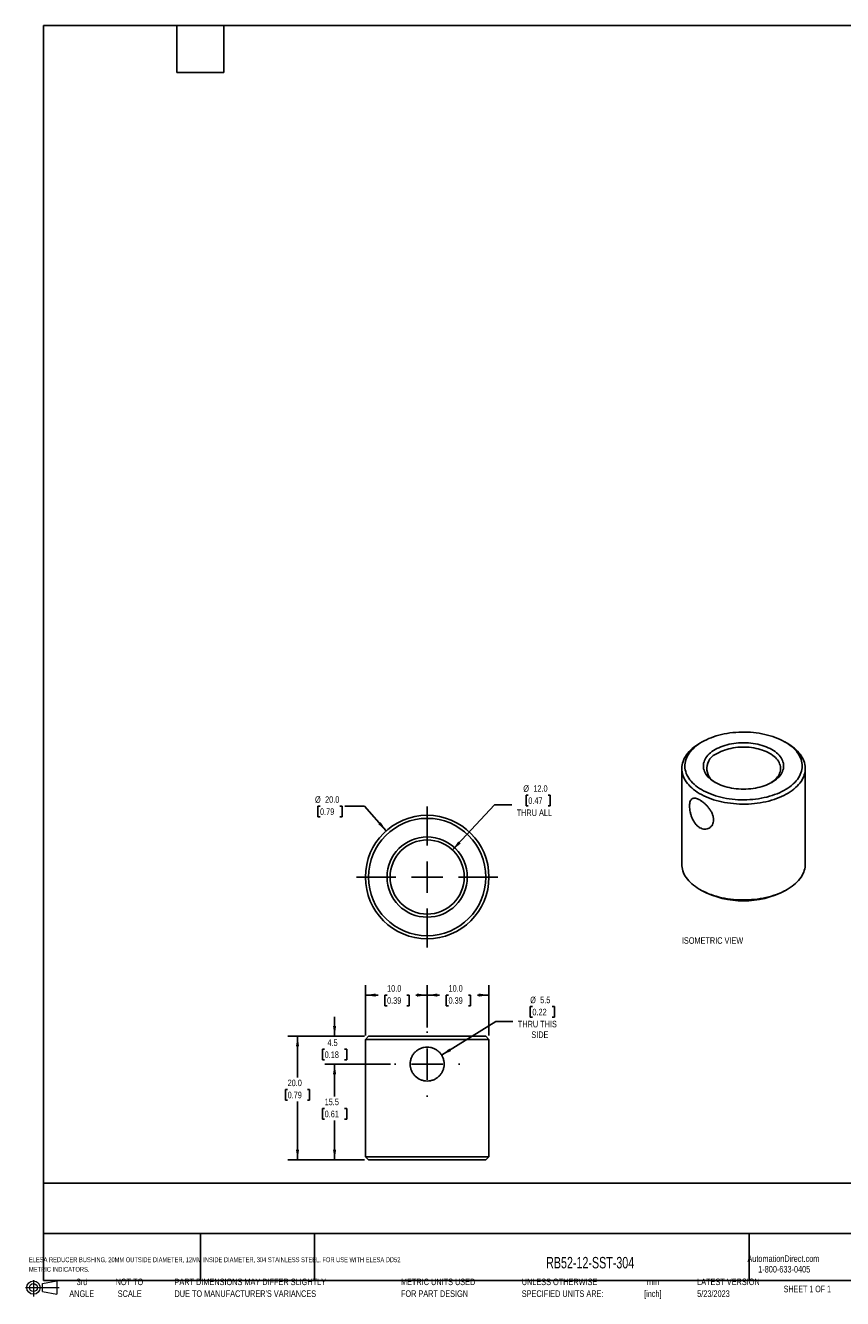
# Model space of a CAD drawing. Header units: millimetres. Extents: x 3 to 273, y 3 to 210.
# Tile 1 of 2: x 3 to 136, y 3 to 210. Entities that reach past the tile are written whole.
import ezdxf

# ---------------------------------------------------------------- set-up
doc = ezdxf.new("R2010")
doc.units = ezdxf.units.MM
doc.header["$LTSCALE"] = 0.5
doc.linetypes.add('CENTERX2', pattern=[20.32, 12.7, -2.54, 2.54, -2.54])
doc.layers.add('CENTER', color=40, linetype='CENTERX2')
doc.layers.add('DIMENSIONS', color=140, linetype='Continuous', lineweight=25)
doc.layers.add('TEXT', color=140, linetype='Continuous', lineweight=25)
doc.styles.add('SLDTEXTSTYLE0', font='TXT', dxfattribs={"width": 0.7})
doc.styles.add('SLDTEXTSTYLE1', font='TXT', dxfattribs={"width": 0.65})
doc.dimstyles.new('SLDDIMSTYLE0', dxfattribs={"dimtxt": 1.079004, "dimasz": 1.651, "dimexe": 0, "dimexo": 0.0625, "dimgap": 0.269751, "dimtad": 0, "dimtih": 1, "dimtoh": 1, "dimrnd": 1e-09, "dimzin": 4, "dimdsep": 46, "dimtxsty": 'SLDTEXTSTYLE0', "dimsah": 1, "dimcen": 0.09, "dimadec": 0, "dimazin": 1, "dimtfac": 1, "dimtofl": 0, "dimtmove": 0, "dimatfit": 3, "dimfxl": 0, "dimfrac": 2, "dimtolj": 1, "dimtzin": 12, "dimarcsym": 0})
doc.dimstyles.new('SLDDIMSTYLE1', dxfattribs={"dimtxt": 1.079004, "dimasz": 1.651, "dimexe": 0, "dimexo": 0.0625, "dimgap": 0.269751, "dimtad": 0, "dimtih": 1, "dimtoh": 1, "dimrnd": 1e-09, "dimzin": 12, "dimdsep": 46, "dimtxsty": 'SLDTEXTSTYLE0', "dimsah": 1, "dimcen": 0, "dimadec": 0, "dimazin": 3, "dimtfac": 1, "dimtofl": 0, "dimtmove": 0, "dimatfit": 3, "dimfxl": 0, "dimfrac": 2, "dimtolj": 1, "dimtzin": 12, "dimarcsym": 0})
doc.dimstyles.new('SLDDIMSTYLE2', dxfattribs={"dimtxt": 1.079004, "dimasz": 1.651, "dimexe": 0, "dimexo": 0.0625, "dimgap": 0.269751, "dimtad": 0, "dimtih": 1, "dimtoh": 1, "dimrnd": 1e-09, "dimzin": 12, "dimdsep": 46, "dimtxsty": 'SLDTEXTSTYLE0', "dimsah": 1, "dimcen": 0.09, "dimadec": 0, "dimazin": 3, "dimtfac": 1, "dimtofl": 0, "dimtmove": 0, "dimatfit": 3, "dimfxl": 0, "dimfrac": 2, "dimtolj": 1, "dimtzin": 12, "dimarcsym": 0})
doc.dimstyles.new('SLDDIMSTYLE3', dxfattribs={"dimtxt": 1.079004, "dimasz": 1.651, "dimexe": 0, "dimexo": 0.0625, "dimgap": 0.269751, "dimtad": 0, "dimtih": 1, "dimtoh": 1, "dimrnd": 1e-09, "dimzin": 12, "dimdsep": 46, "dimtxsty": 'SLDTEXTSTYLE0', "dimsah": 1, "dimcen": 0.09, "dimadec": 0, "dimazin": 3, "dimtfac": 1, "dimtmove": 0, "dimatfit": 0, "dimfxl": 0, "dimfrac": 2, "dimtolj": 1, "dimtzin": 12, "dimarcsym": 0})
doc.dimstyles.new('SLDDIMSTYLE4', dxfattribs={"dimtxt": 1.079004, "dimasz": 1.651, "dimexe": 0, "dimexo": 0.0625, "dimgap": 0.269751, "dimtad": 0, "dimtih": 1, "dimtoh": 1, "dimrnd": 1e-09, "dimzin": 4, "dimdsep": 46, "dimtxsty": 'SLDTEXTSTYLE0', "dimsah": 1, "dimcen": 0, "dimadec": 0, "dimazin": 1, "dimtfac": 1, "dimtofl": 0, "dimtmove": 0, "dimatfit": 3, "dimfxl": 0, "dimfrac": 2, "dimtolj": 1, "dimtzin": 12, "dimarcsym": 0})
doc.dimstyles.new('SLDDIMSTYLE5', dxfattribs={"dimtxt": 1.079004, "dimasz": 1.651, "dimexe": 0, "dimexo": 0.0625, "dimgap": 0.269751, "dimtad": 0, "dimtih": 1, "dimtoh": 1, "dimrnd": 1e-09, "dimzin": 4, "dimdsep": 46, "dimtxsty": 'SLDTEXTSTYLE0', "dimsah": 1, "dimcen": 0, "dimadec": 0, "dimazin": 1, "dimtfac": 1, "dimtofl": 0, "dimtmove": 0, "dimatfit": 3, "dimfxl": 0, "dimfrac": 2, "dimtolj": 1, "dimtzin": 12, "dimarcsym": 0})

# ---------------------------------------------------------------- blocks, each defined once
blk = doc.blocks.new('Block11')
at = {"color": 7, "linetype": 'Continuous', "lineweight": 18}
for p, q in [((1.29, 2.66), (1.29, 0)), ((2.74, 2.08), (5.09, 2.52)), ((2.74, 0.8), (2.74, 2.08)), ((5.09, 2.52), (5.09, 0.37)), ((0, 1.44), (5.44, 1.44)), ((2.74, 0.8), (5.09, 0.37))]:
    blk.add_line(p, q, dxfattribs=at)
for radius in [1.08, 0.643]:
    blk.add_circle((1.29, 1.44), radius, dxfattribs=at)
blk = doc.blocks.new('Block12')
at = {"color": 7, "linetype": 'Continuous'}
blk.add_blockref('Block11', (0, 0), dxfattribs=at)
blk = doc.blocks.new('SW_NOTE_0')
at = {"layer": 'TEXT', "color": 0, "attachment_point": 1, "style": 'SLDTEXTSTYLE0'}
for s, insert, char_height in [('ELESA REDUCER BUSHING, 20MM OUTSIDE DIAMETER, 12MM INSIDE DIAMETER, 304 STAINLESS STEEL. FOR USE WITH ELESA DD52', (0, 1.02), 0.79375), ('METRIC INDICATORS.', (0, -0.54), 0.7937)]:
    blk.add_mtext(s, dxfattribs=dict(at, insert=insert, char_height=char_height))
blk = doc.blocks.new('SW_NOTE_0_1')
at = {"layer": 'TEXT', "color": 0, "char_height": 1.058, "attachment_point": 2, "style": 'SLDTEXTSTYLE0'}
for s, insert in [('mm', (1.42, 1.36)), ('[inch]', (1.38, -0.55))]:
    blk.add_mtext(s, dxfattribs=dict(at, insert=insert))
blk = doc.blocks.new('SW_NOTE_0_2')
at = {"layer": 'TEXT', "color": 0, "char_height": 1.0583, "attachment_point": 1, "style": 'SLDTEXTSTYLE0'}
for s, insert in [('UNLESS OTHERWISE', (0, 1.36)), ('SPECIFIED UNITS ARE:', (0, -0.55))]:
    blk.add_mtext(s, dxfattribs=dict(at, insert=insert))
blk = doc.blocks.new('SW_NOTE_0_3')
at = {"layer": 'TEXT', "color": 0, "char_height": 1.0583, "attachment_point": 1, "style": 'SLDTEXTSTYLE0'}
for s, insert in [('PART DIMENSIONS MAY DIFFER SLIGHTLY', (0, 1.36)), ("DUE TO MANUFACTURER'S VARIANCES", (0, -0.55))]:
    blk.add_mtext(s, dxfattribs=dict(at, insert=insert))
blk = doc.blocks.new('SW_NOTE_0_4')
at = {"layer": 'TEXT', "color": 0, "char_height": 1.058, "attachment_point": 2, "style": 'SLDTEXTSTYLE0'}
for s, insert in [('NOT TO', (2.63, 1.36)), ('SCALE', (2.68, -0.55))]:
    blk.add_mtext(s, dxfattribs=dict(at, insert=insert))
blk = doc.blocks.new('SW_NOTE_0_5')
at = {"layer": 'TEXT', "color": 0, "char_height": 1.058, "attachment_point": 2, "style": 'SLDTEXTSTYLE0'}
for s, insert in [('3rd', (1.16, 1.36)), ('ANGLE', (1.11, -0.55))]:
    blk.add_mtext(s, dxfattribs=dict(at, insert=insert))
blk = doc.blocks.new('SW_NOTE_0_6')
at = {"layer": 'TEXT', "color": 0, "char_height": 1.0583, "attachment_point": 1, "style": 'SLDTEXTSTYLE0'}
for s, insert in [('METRIC UNITS USED', (0, 1.36)), ('FOR PART DESIGN', (0, -0.55))]:
    blk.add_mtext(s, dxfattribs=dict(at, insert=insert))
blk = doc.blocks.new('_D')
at = {"layer": 'DIMENSIONS'}
for p, q in [((68.49, 47.33), (68.49, 54.16)), ((78.49, 46.04), (78.49, 54.16)), ((68.49, 52.57), (70.48, 52.57)), ((71.94, 52.57), (71.58, 52.57)), ((71.58, 52.57), (71.58, 50.86)), ((75.15, 52.57), (75.51, 52.57)), ((75.51, 52.57), (75.51, 50.86)), ((78.49, 52.57), (76.61, 52.57)), ((71.58, 50.86), (71.94, 50.86)), ((75.51, 50.86), (75.15, 50.86))]:
    blk.add_line(p, q, dxfattribs=at)
for points in [[(68.49, 52.57), (70.14, 52.32), (70.14, 52.83)], [(78.49, 52.57), (76.83, 52.83), (76.83, 52.32)]]:
    blk.add_solid(points, dxfattribs=at)
at = {"layer": 'DIMENSIONS', "char_height": 1.058, "attachment_point": 1, "style": 'SLDTEXTSTYLE0'}
for s, insert in [('10.0', (71.94, 54.18)), ('0.39', (71.94, 52.22))]:
    blk.add_mtext(s, dxfattribs=dict(at, insert=insert))
blk = doc.blocks.new('_D_1')
at = {"layer": 'DIMENSIONS'}
for p, q in [((58.49, 46.04), (58.49, 54.16)), ((68.49, 47.33), (68.49, 54.16)), ((58.49, 52.57), (60.53, 52.57)), ((61.99, 52.57), (61.63, 52.57)), ((61.63, 52.57), (61.63, 50.86)), ((65.19, 52.57), (65.56, 52.57)), ((65.56, 52.57), (65.56, 50.86)), ((68.49, 52.57), (66.66, 52.57)), ((61.63, 50.86), (61.99, 50.86)), ((65.56, 50.86), (65.19, 50.86))]:
    blk.add_line(p, q, dxfattribs=at)
for points in [[(58.49, 52.57), (60.14, 52.32), (60.14, 52.83)], [(68.49, 52.57), (66.83, 52.83), (66.83, 52.32)]]:
    blk.add_solid(points, dxfattribs=at)
at = {"layer": 'DIMENSIONS', "char_height": 1.058, "attachment_point": 1, "style": 'SLDTEXTSTYLE0'}
for s, insert in [('10.0', (61.99, 54.18)), ('0.39', (61.99, 52.22))]:
    blk.add_mtext(s, dxfattribs=dict(at, insert=insert))
blk = doc.blocks.new('_D_2')
at = {"layer": 'DIMENSIONS'}
for p, q in [((85.53, 50.71), (85.17, 50.71)), ((85.17, 50.71), (85.17, 49)), ((88.74, 50.71), (89.1, 50.71)), ((89.1, 50.71), (89.1, 49)), ((70.82, 42.86), (79.6, 48.29)), ((79.6, 48.29), (82.37, 48.29)), ((85.17, 49), (85.53, 49)), ((89.1, 49), (88.74, 49))]:
    blk.add_line(p, q, dxfattribs=at)
blk.add_solid([(70.82, 42.86), (72.36, 43.51), (72.09, 43.94)], dxfattribs=at)
at = {"layer": 'DIMENSIONS', "char_height": 1.058, "attachment_point": 1, "style": 'SLDTEXTSTYLE0'}
for s, insert in [('%%c', (85.17, 52.32)), ('5.5', (86.79, 52.32)), ('0.22', (85.53, 50.36)), ('THRU THIS', (83.17, 48.41)), ('SIDE', (85.36, 46.69))]:
    blk.add_mtext(s, dxfattribs=dict(at, insert=insert))
blk = doc.blocks.new('_D_3')
at = {"layer": 'DIMENSIONS'}
for p, q in [((62.56, 41.41), (51.9, 41.41)), ((53.49, 41.41), (53.49, 36.16)), ((51.88, 34.21), (51.52, 34.21)), ((51.52, 34.21), (51.52, 32.49)), ((55.09, 34.21), (55.45, 34.21)), ((55.45, 34.21), (55.45, 32.49)), ((51.52, 32.49), (51.88, 32.49)), ((53.49, 25.91), (53.49, 32.25)), ((55.45, 32.49), (55.09, 32.49)), ((58.35, 25.91), (51.9, 25.91))]:
    blk.add_line(p, q, dxfattribs=at)
for points in [[(53.49, 41.41), (53.23, 39.76), (53.74, 39.76)], [(53.49, 25.91), (53.74, 27.56), (53.23, 27.56)]]:
    blk.add_solid(points, dxfattribs=at)
at = {"layer": 'DIMENSIONS', "char_height": 1.058, "attachment_point": 1, "style": 'SLDTEXTSTYLE0'}
for s, insert in [('15.5', (51.88, 35.81)), ('0.61', (51.88, 33.86))]:
    blk.add_mtext(s, dxfattribs=dict(at, insert=insert))
blk = doc.blocks.new('_D_4')
at = {"layer": 'DIMENSIONS'}
for p, q in [((53.49, 45.91), (53.49, 49.08)), ((58.35, 45.91), (51.9, 45.91)), ((51.88, 43.8), (51.52, 43.8)), ((51.52, 43.8), (51.52, 42.08)), ((55.09, 43.8), (55.45, 43.8)), ((55.45, 43.8), (55.45, 42.08)), ((51.52, 42.08), (51.88, 42.08)), ((62.56, 41.41), (51.9, 41.41)), ((53.49, 41.41), (53.49, 38.23)), ((55.45, 42.08), (55.09, 42.08))]:
    blk.add_line(p, q, dxfattribs=at)
for points in [[(53.49, 45.91), (53.74, 47.56), (53.23, 47.56)], [(53.49, 41.41), (53.23, 39.76), (53.74, 39.76)]]:
    blk.add_solid(points, dxfattribs=at)
at = {"layer": 'DIMENSIONS', "char_height": 1.058, "attachment_point": 1, "style": 'SLDTEXTSTYLE0'}
for s, insert in [('4.5', (52.33, 45.4)), ('0.18', (51.88, 43.45))]:
    blk.add_mtext(s, dxfattribs=dict(at, insert=insert))
blk = doc.blocks.new('_D_5')
at = {"layer": 'DIMENSIONS'}
for p, q in [((58.35, 45.91), (45.9, 45.91)), ((47.49, 45.91), (47.49, 39.24)), ((45.88, 37.28), (45.52, 37.28)), ((45.52, 37.28), (45.52, 35.57)), ((49.09, 37.28), (49.45, 37.28)), ((49.45, 37.28), (49.45, 35.57)), ((45.52, 35.57), (45.88, 35.57)), ((47.49, 25.91), (47.49, 35.33)), ((49.45, 35.57), (49.09, 35.57)), ((58.35, 25.91), (45.9, 25.91))]:
    blk.add_line(p, q, dxfattribs=at)
for points in [[(47.49, 45.91), (47.23, 44.26), (47.74, 44.26)], [(47.49, 25.91), (47.74, 27.56), (47.23, 27.56)]]:
    blk.add_solid(points, dxfattribs=at)
at = {"layer": 'DIMENSIONS', "char_height": 1.058, "attachment_point": 1, "style": 'SLDTEXTSTYLE0'}
for s, insert in [('20.0', (45.88, 38.89)), ('0.79', (45.88, 36.93))]:
    blk.add_mtext(s, dxfattribs=dict(at, insert=insert))
blk = doc.blocks.new('SW_CENTERMARKSYMBOL_0')
at = {"layer": 'CENTER', "color": 0}
for p, q in [((0, 5.08), (0, 5.29)), ((0, 0), (0, 2.54)), ((-5.08, 0), (-5.29, 0)), ((0, 0), (-2.54, 0)), ((0, 0), (0, -2.54)), ((0, 0), (2.54, 0)), ((5.08, 0), (5.29, 0)), ((0, -5.08), (0, -5.29))]:
    blk.add_line(p, q, dxfattribs=at)
blk = doc.blocks.new('_D_6')
at = {"layer": 'DIMENSIONS'}
for p, q in [((84.86, 84.93), (84.5, 84.93)), ((84.5, 84.93), (84.5, 83.22)), ((88.07, 84.93), (88.43, 84.93)), ((88.43, 84.93), (88.43, 83.22)), ((72.58, 76.07), (79.41, 83.36)), ((79.41, 83.36), (82.18, 83.36)), ((84.5, 83.22), (84.86, 83.22)), ((88.43, 83.22), (88.07, 83.22))]:
    blk.add_line(p, q, dxfattribs=at)
blk.add_solid([(72.58, 76.07), (73.9, 77.1), (73.53, 77.45)], dxfattribs=at)
at = {"layer": 'DIMENSIONS', "char_height": 1.058, "attachment_point": 1, "style": 'SLDTEXTSTYLE0'}
for s, insert in [('%%c', (84.05, 86.54)), ('0.47', (84.86, 84.58)), ('12.0', (85.68, 86.54)), ('THRU ALL', (82.98, 82.62))]:
    blk.add_mtext(s, dxfattribs=dict(at, insert=insert))
blk = doc.blocks.new('_D_7')
at = {"layer": 'DIMENSIONS'}
for p, q in [((51.13, 83.15), (50.77, 83.15)), ((50.77, 83.15), (50.77, 81.44)), ((54.34, 83.15), (54.7, 83.15)), ((54.7, 83.15), (54.7, 81.44)), ((58.33, 83.15), (55.15, 83.15)), ((61.85, 79.17), (58.33, 83.15)), ((50.77, 81.44), (51.13, 81.44)), ((54.7, 81.44), (54.34, 81.44))]:
    blk.add_line(p, q, dxfattribs=at)
blk.add_solid([(61.85, 79.17), (60.95, 80.58), (60.57, 80.24)], dxfattribs=at)
at = {"layer": 'DIMENSIONS', "char_height": 1.058, "attachment_point": 1, "style": 'SLDTEXTSTYLE0'}
for s, insert in [('%%c', (50.32, 84.76)), ('20.0', (51.95, 84.76)), ('0.79', (51.13, 82.8))]:
    blk.add_mtext(s, dxfattribs=dict(at, insert=insert))
blk = doc.blocks.new('SW_CENTERMARKSYMBOL_1')
at = {"layer": 'CENTER', "color": 0}
for p, q in [((0, 5.08), (0, 12.54)), ((0, 0), (0, 2.54)), ((-5.08, 0), (-12.54, 0)), ((0, 0), (-2.54, 0)), ((0, 0), (0, -2.54)), ((0, 0), (2.54, 0)), ((5.08, 0), (12.54, 0)), ((0, -5.08), (0, -12.54))]:
    blk.add_line(p, q, dxfattribs=at)

msp = doc.modelspace()

# ---------------------------------------------------------------- linework, layer by layer
for p, q in [((112.998, 93.548), (112.644, 93.344)), ((126.789, 93.344), (126.435, 93.548)), ((109.717, 89.262), (109.717, 73.748)), ((129.717, 73.748), (129.717, 89.262)), ((112.644, 69.667), (112.998, 69.463)), ((126.435, 69.463), (126.789, 69.667)), ((58.985, 45.908), (58.485, 45.408)), ((58.485, 45.408), (58.485, 26.408)), ((78.485, 45.408), (58.485, 45.408)), ((77.985, 45.908), (58.985, 45.908)), ((78.485, 45.408), (77.985, 45.908)), ((78.485, 26.408), (78.485, 45.408)), ((58.485, 26.408), (58.985, 25.908)), ((58.485, 26.408), (78.485, 26.408)), ((58.985, 25.908), (77.985, 25.908)), ((77.985, 25.908), (78.485, 26.408))]:
    msp.add_line(p, q)
at = {"flags": 128}
for points in [[(112.999, 93.549), (113.345, 93.739), (113.707, 93.918), (114.084, 94.087), (114.476, 94.245), (114.881, 94.391), (115.298, 94.526), (115.726, 94.648), (116.164, 94.757), (116.611, 94.854), (117.066, 94.937), (117.528, 95.007), (117.995, 95.064), (118.467, 95.107), (118.942, 95.137), (119.418, 95.152), (119.896, 95.154), (120.373, 95.142), (120.848, 95.116), (121.321, 95.076), (121.789, 95.023), (122.252, 94.956), (122.709, 94.876), (123.158, 94.782), (123.599, 94.676), (124.03, 94.557), (124.449, 94.426), (124.857, 94.283), (125.252, 94.128), (125.633, 93.962), (125.999, 93.785), (126.349, 93.597), (126.683, 93.4), (126.998, 93.193), (127.296, 92.977), (127.574, 92.753), (127.832, 92.522), (128.07, 92.283), (128.287, 92.037), (128.482, 91.785), (128.655, 91.528), (128.805, 91.267), (128.933, 91.001), (129.037, 90.732), (129.118, 90.461), (129.174, 90.187), (129.207, 89.912), (129.216, 89.636), (129.201, 89.361), (129.162, 89.086), (129.1, 88.813), (129.013, 88.542), (128.903, 88.274), (128.77, 88.009), (128.614, 87.748), (128.435, 87.493), (128.235, 87.243), (128.013, 86.999), (127.77, 86.761), (127.506, 86.531), (127.223, 86.309), (126.921, 86.096), (126.601, 85.891), (126.263, 85.697), (125.909, 85.512), (125.539, 85.337), (125.155, 85.174), (124.756, 85.022), (124.346, 84.882), (123.923, 84.753), (123.49, 84.638), (123.047, 84.535), (122.595, 84.444), (122.137, 84.367), (121.672, 84.304), (121.203, 84.254), (120.729, 84.218), (120.254, 84.195), (119.776, 84.187), (119.299, 84.192), (118.823, 84.211), (118.349, 84.244), (117.878, 84.29), (117.412, 84.35), (116.952, 84.424), (116.499, 84.511), (116.054, 84.611), (115.618, 84.723), (115.192, 84.848), (114.778, 84.986), (114.377, 85.135), (113.989, 85.295), (113.615, 85.467), (113.257, 85.649), (112.915, 85.842), (112.591, 86.044), (112.284, 86.255), (111.996, 86.475), (111.728, 86.703), (111.479, 86.939), (111.252, 87.181), (111.046, 87.43), (110.862, 87.684), (110.7, 87.943), (110.561, 88.207), (110.445, 88.474), (110.353, 88.745), (110.284, 89.018), (110.239, 89.292), (110.218, 89.567), (110.221, 89.843), (110.248, 90.118), (110.299, 90.392), (110.374, 90.665), (110.472, 90.934), (110.594, 91.201), (110.739, 91.463), (110.906, 91.722), (111.096, 91.975), (111.307, 92.222), (111.54, 92.462), (111.793, 92.696), (112.066, 92.922), (112.359, 93.14), (112.67, 93.349), (112.999, 93.549)], [(126.789, 93.344), (127.041, 93.193), (127.364, 92.982), (127.669, 92.763), (127.954, 92.535), (128.221, 92.3), (128.467, 92.057), (128.692, 91.808), (128.896, 91.553), (129.078, 91.292), (129.238, 91.026), (129.376, 90.757), (129.49, 90.483), (129.582, 90.207), (129.65, 89.929), (129.694, 89.649), (129.715, 89.368), (129.712, 89.087), (129.685, 88.806), (129.635, 88.526), (129.561, 88.249), (129.464, 87.973), (129.344, 87.701), (129.201, 87.432), (129.035, 87.167), (128.847, 86.908), (128.638, 86.654), (128.407, 86.407), (128.156, 86.166), (127.885, 85.932), (127.594, 85.707), (127.285, 85.489), (126.958, 85.281), (126.613, 85.082), (126.253, 84.893), (125.876, 84.715), (125.486, 84.547), (125.081, 84.391), (124.664, 84.246), (124.235, 84.112), (123.795, 83.992), (123.346, 83.883), (122.888, 83.788), (122.422, 83.705), (121.95, 83.635), (121.473, 83.579), (120.992, 83.537), (120.507, 83.508), (120.021, 83.492), (119.534, 83.491), (119.047, 83.503), (118.562, 83.528), (118.08, 83.567), (117.602, 83.62), (117.128, 83.686), (116.661, 83.766), (116.201, 83.858), (115.75, 83.963), (115.307, 84.081), (114.876, 84.211), (114.455, 84.353), (114.048, 84.507), (113.653, 84.672), (113.273, 84.848), (112.909, 85.034), (112.56, 85.23), (112.228, 85.436), (111.915, 85.651), (111.619, 85.875), (111.343, 86.107), (111.087, 86.346), (110.851, 86.592), (110.636, 86.844), (110.443, 87.102), (110.272, 87.365), (110.123, 87.633), (109.997, 87.905), (109.894, 88.179), (109.815, 88.457), (109.758, 88.736), (109.726, 89.017), (109.717, 89.298), (109.732, 89.579), (109.77, 89.859), (109.832, 90.138), (109.918, 90.415), (110.027, 90.689), (110.158, 90.959), (110.313, 91.226), (110.49, 91.488), (110.688, 91.745), (110.908, 91.995), (111.149, 92.24), (111.41, 92.477), (111.691, 92.707), (111.991, 92.928), (112.31, 93.141), (112.646, 93.345), (112.646, 93.345)], [(115.12, 92.324), (115.406, 92.479), (115.708, 92.625), (116.024, 92.759), (116.354, 92.882), (116.696, 92.993), (117.049, 93.093), (117.412, 93.179), (117.783, 93.253), (118.161, 93.314), (118.545, 93.362), (118.933, 93.396), (119.324, 93.416), (119.717, 93.423), (120.109, 93.416), (120.5, 93.396), (120.888, 93.362), (121.272, 93.314), (121.65, 93.253), (122.022, 93.179), (122.384, 93.093), (122.737, 92.993), (123.079, 92.882), (123.409, 92.759), (123.725, 92.625), (124.027, 92.479), (124.313, 92.324), (124.582, 92.159), (124.833, 91.985), (125.066, 91.802), (125.279, 91.612), (125.472, 91.415), (125.644, 91.211), (125.794, 91.001), (125.922, 90.787), (126.028, 90.569), (126.11, 90.347), (126.169, 90.123), (126.205, 89.897), (126.217, 89.671), (126.205, 89.444), (126.169, 89.218), (126.11, 88.994), (126.028, 88.773), (125.922, 88.554), (125.794, 88.34), (125.644, 88.131), (125.472, 87.927), (125.279, 87.73), (125.066, 87.539), (124.833, 87.357), (124.582, 87.182), (124.313, 87.017), (124.027, 86.862), (123.725, 86.717), (123.409, 86.583), (123.079, 86.46), (122.737, 86.348), (122.384, 86.249), (122.022, 86.162), (121.65, 86.088), (121.272, 86.027), (120.888, 85.98), (120.5, 85.946), (120.109, 85.925), (119.717, 85.918), (119.324, 85.925), (118.933, 85.946), (118.545, 85.98), (118.161, 86.027), (117.783, 86.088), (117.412, 86.162), (117.049, 86.249), (116.696, 86.348), (116.354, 86.46), (116.024, 86.583), (115.708, 86.717), (115.406, 86.862), (115.12, 87.017), (114.851, 87.182), (114.6, 87.357), (114.367, 87.539), (114.154, 87.73), (113.961, 87.927), (113.789, 88.131), (113.639, 88.34), (113.511, 88.554), (113.406, 88.773), (113.323, 88.994), (113.264, 89.218), (113.228, 89.444), (113.217, 89.671), (113.228, 89.897), (113.264, 90.123), (113.323, 90.347), (113.406, 90.569), (113.511, 90.787), (113.639, 91.001), (113.789, 91.211), (113.961, 91.415), (114.154, 91.612), (114.367, 91.802), (114.6, 91.985), (114.851, 92.159), (115.12, 92.324)], [(124.13, 86.916), (124.217, 86.972), (124.458, 87.14), (124.679, 87.316), (124.881, 87.499), (125.063, 87.69), (125.223, 87.887), (125.362, 88.089), (125.478, 88.296), (125.572, 88.507), (125.643, 88.721), (125.69, 88.937), (125.714, 89.154), (125.714, 89.371), (125.69, 89.588), (125.643, 89.804), (125.572, 90.018), (125.478, 90.229), (125.362, 90.436), (125.223, 90.638), (125.063, 90.835), (124.881, 91.026), (124.679, 91.209), (124.458, 91.385), (124.217, 91.553), (123.959, 91.712), (123.685, 91.861), (123.394, 91.999), (123.089, 92.127), (122.771, 92.244), (122.441, 92.349), (122.1, 92.441), (121.749, 92.521), (121.391, 92.589), (121.025, 92.643), (120.655, 92.684), (120.281, 92.711), (119.905, 92.725), (119.528, 92.725), (119.152, 92.711), (118.778, 92.684), (118.408, 92.643), (118.043, 92.589), (117.684, 92.521), (117.334, 92.441), (116.993, 92.349), (116.662, 92.244), (116.344, 92.127), (116.039, 91.999), (115.749, 91.861), (115.474, 91.712)], [(109.717, 73.748), (109.726, 73.502), (109.758, 73.222), (109.815, 72.942), (109.894, 72.665), (109.997, 72.39), (110.123, 72.119), (110.272, 71.851), (110.443, 71.588), (110.636, 71.33), (110.851, 71.077), (111.087, 70.831), (111.343, 70.592), (111.619, 70.361), (111.915, 70.137), (112.228, 69.922), (112.56, 69.716), (112.909, 69.52), (113.273, 69.333), (113.653, 69.158), (114.048, 68.993), (114.455, 68.839), (114.876, 68.697), (115.307, 68.567), (115.75, 68.449), (116.201, 68.344), (116.661, 68.251), (117.128, 68.172), (117.602, 68.106), (118.08, 68.053), (118.562, 68.014), (119.047, 67.988), (119.534, 67.976), (120.021, 67.978), (120.507, 67.993), (120.992, 68.022), (121.473, 68.065), (121.95, 68.121), (122.422, 68.191), (122.888, 68.273), (123.346, 68.369), (123.795, 68.477), (124.235, 68.598), (124.664, 68.731), (125.081, 68.876), (125.486, 69.033), (125.876, 69.201), (126.253, 69.379), (126.613, 69.568), (126.958, 69.767), (127.285, 69.975), (127.594, 70.192), (127.885, 70.418), (128.156, 70.651), (128.407, 70.892), (128.638, 71.14), (128.847, 71.394), (129.035, 71.653), (129.201, 71.918), (129.344, 72.186), (129.464, 72.459), (129.561, 72.734), (129.635, 73.012), (129.685, 73.292), (129.712, 73.573), (129.717, 73.748)]]:
    msp.add_lwpolyline(points, dxfattribs=at)
for radius in [10, 9.5, 6.5, 6]:
    msp.add_circle((68.485, 71.686), radius)
for centre, radius, start, end in [((116.384, 89.278), 2.598, 110.50477, 245.42516), ((119.717, 82.413), 14.589, 242.5793, 297.4207)]:
    msp.add_arc(centre, radius, start, end)
for points in [[(114.155, 82.788), (114.263, 82.641), (114.361, 82.492), (114.535, 82.187), (114.612, 82.029), (114.735, 81.716), (114.782, 81.561), (114.847, 81.249), (114.863, 81.096), (114.863, 80.802), (114.846, 80.659), (114.782, 80.389), (114.735, 80.265), (114.612, 80.036), (114.535, 79.931), (114.361, 79.75), (114.264, 79.673), (114.049, 79.549), (113.932, 79.502), (113.689, 79.442), (113.562, 79.428), (113.3, 79.437), (113.169, 79.459), (112.906, 79.538), (112.773, 79.595), (112.517, 79.743), (112.394, 79.832), (112.157, 80.043), (112.043, 80.164), (111.73, 80.556), (111.549, 80.868), (111.334, 81.362), (111.271, 81.534), (111.163, 81.879), (111.118, 82.051), (111.046, 82.393), (111.019, 82.564), (110.983, 82.889), (110.974, 83.045), (110.974, 83.342), (110.983, 83.48), (111.018, 83.731), (111.046, 83.846), (111.118, 84.047), (111.162, 84.132), (111.27, 84.275), (111.334, 84.332), (111.477, 84.415), (111.557, 84.441), (111.735, 84.464), (111.834, 84.46), (112.043, 84.423), (112.155, 84.39), (112.394, 84.295), (112.517, 84.234), (112.772, 84.087), (112.905, 84), (113.168, 83.805), (113.3, 83.698), (113.56, 83.464), (113.688, 83.337), (113.931, 83.072), (114.046, 82.934), (114.155, 82.788)], [(70.429, 43.354), (70.557, 43.226), (70.67, 43.088), (70.87, 42.79), (70.956, 42.629), (71.094, 42.297), (71.146, 42.126), (71.218, 41.77), (71.235, 41.588), (71.235, 41.228), (71.217, 41.047), (71.146, 40.691), (71.094, 40.519), (70.956, 40.188), (70.87, 40.027), (70.671, 39.73), (70.558, 39.592), (70.304, 39.338), (70.164, 39.223), (69.867, 39.024), (69.708, 38.939), (69.373, 38.799), (69.201, 38.747), (68.848, 38.677), (68.665, 38.658), (68.304, 38.659), (68.125, 38.676), (67.77, 38.747), (67.595, 38.8), (67.099, 39.007), (66.794, 39.211), (66.415, 39.589), (66.3, 39.729), (66.1, 40.028), (66.015, 40.186), (65.877, 40.518), (65.824, 40.693), (65.753, 41.046), (65.735, 41.226), (65.735, 41.59), (65.753, 41.77), (65.824, 42.123), (65.876, 42.297), (66.015, 42.63), (66.1, 42.788), (66.298, 43.085), (66.414, 43.226), (66.667, 43.479), (66.804, 43.592), (67.103, 43.793), (67.263, 43.879), (67.594, 44.016), (67.768, 44.069), (68.124, 44.141), (68.303, 44.158), (68.664, 44.159), (68.847, 44.141), (69.201, 44.07), (69.372, 44.018), (69.705, 43.88), (69.866, 43.794), (70.162, 43.595), (70.301, 43.482), (70.429, 43.354)]]:
    msp.add_open_spline(points, degree=3, knots=[0, 0, 0, 0, 0.03125, 0.03125, 0.0625, 0.0625, 0.09375, 0.09375, 0.125, 0.125, 0.15625, 0.15625, 0.1875, 0.1875, 0.21875, 0.21875, 0.25, 0.25, 0.28125, 0.28125, 0.3125, 0.3125, 0.34375, 0.34375, 0.375, 0.375, 0.40625, 0.40625, 0.4375, 0.4375, 0.5, 0.5, 0.53125, 0.53125, 0.5625, 0.5625, 0.59375, 0.59375, 0.625, 0.625, 0.65625, 0.65625, 0.6875, 0.6875, 0.71875, 0.71875, 0.75, 0.75, 0.78125, 0.78125, 0.8125, 0.8125, 0.84375, 0.84375, 0.875, 0.875, 0.90625, 0.90625, 0.9375, 0.9375, 0.96875, 0.96875, 1, 1, 1, 1])
at = {"layer": 'TEXT'}
for p, q in [((6.35, 209.55), (273.05, 209.55)), ((6.35, 209.55), (6.35, 6.35)), ((27.94, 201.93), (27.94, 209.55)), ((35.56, 201.93), (35.56, 209.55)), ((27.94, 201.93), (35.56, 201.93)), ((273.05, 22.126), (6.35, 22.126)), ((273.05, 13.97), (6.35, 13.97)), ((31.75, 13.97), (31.75, 6.35)), ((50.212, 13.97), (50.212, 6.35)), ((120.646, 13.97), (120.646, 6.35)), ((6.35, 6.35), (273.05, 6.35))]:
    msp.add_line(p, q, dxfattribs=at)

# ---------------------------------------------------------------- block references
at = {"layer": 'CENTER'}
for name, p in [('SW_CENTERMARKSYMBOL_1', (68.485, 71.686)), ('SW_CENTERMARKSYMBOL_0', (68.485, 41.408))]:
    msp.add_blockref(name, p, dxfattribs=at)
at = {"layer": 'TEXT'}
for name, p in [('SW_NOTE_0', (3.983, 9.108)), ('Block12', (3.419, 3.777)), ('SW_NOTE_0_5', (11.424, 5.318)), ('SW_NOTE_0_4', (17.629, 5.318)), ('SW_NOTE_0_3', (27.56, 5.318)), ('SW_NOTE_0_6', (64.239, 5.318)), ('SW_NOTE_0_2', (83.804, 5.318)), ('SW_NOTE_0_1', (103.643, 5.316))]:
    msp.add_blockref(name, p, dxfattribs=at)

# ---------------------------------------------------------------- texts
for s, insert, char_height, attachment_point, style in [('ISOMETRIC VIEW', (109.733, 61.935), 1.05833, 1, 'SLDTEXTSTYLE0'), ('AutomationDirect.com', (120.347, 10.438), 1.05833, 1, 'SLDTEXTSTYLE0'), ('RB52-12-SST-304', (87.751, 10.182), 1.85208, 1, 'SLDTEXTSTYLE0'), ('1-800-633-0405', (122.096, 8.719), 1.05833, 1, 'SLDTEXTSTYLE0'), ('LATEST VERSION', (117.276, 6.682), 1.05833, 2, 'SLDTEXTSTYLE0'), ('5/23/2023', (114.851, 4.764), 1.0583, 2, 'SLDTEXTSTYLE0'), ('SHEET 1 OF 1', (126.221, 5.526), 1.05833, 1, 'SLDTEXTSTYLE1')]:
    msp.add_mtext(s, dxfattribs=dict(at, insert=insert, char_height=char_height, attachment_point=attachment_point, style=style))

# ---------------------------------------------------------------- dimensions: what is measured, and where the dimension line sits
at = {"layer": 'DIMENSIONS'}
for p1, p2, text, dimstyle, picture, middle in [((64.387, 67.303), (72.583, 76.068), '<>\\PTHRU ALL', 'SLDDIMSTYLE4', '_D_6', (86.466, 84.074)), ((66.147, 39.961), (70.823, 42.856), '<>\\PTHRU THIS\\PSIDE', 'SLDDIMSTYLE1', '_D_2', (87.134, 48.998))]:
    dim = msp.add_diameter_dim_2p(p1=p1, p2=p2, text=text, dimstyle=dimstyle, dxfattribs=at)
    dim.commit()
    dim.dimension.update_dxf_attribs({"geometry": picture, "text_midpoint": middle, "dimtype": 163})
dim = msp.add_diameter_dim_2p(p1=(75.116, 64.201), p2=(61.854, 79.171), dimstyle='SLDDIMSTYLE5', dxfattribs=at)
dim.commit()
dim.dimension.update_dxf_attribs({"geometry": '_D_7', "text_midpoint": (52.734, 83.153), "dimtype": 163})
for base, p2, picture, middle in [((58.485, 52.573), (58.485, 45.408), '_D_1', (63.591, 52.573)), ((78.485, 52.573), (78.485, 45.408), '_D', (73.543, 52.573))]:
    dim = msp.add_linear_dim(base=base, p1=(68.485, 46.698), p2=p2, dimstyle='SLDDIMSTYLE0', dxfattribs=at)
    dim.commit()
    dim.dimension.update_dxf_attribs({"geometry": picture, "text_midpoint": middle, "dimtype": 160})
for base, p1, p2, dimstyle, picture, middle in [((53.485, 45.908), (63.195, 41.408), (58.985, 45.908), 'SLDDIMSTYLE3', '_D_4', (53.485, 43.796)), ((47.485, 25.908), (58.985, 45.908), (58.985, 25.908), 'SLDDIMSTYLE0', '_D_5', (47.485, 37.282)), ((53.485, 25.908), (63.195, 41.408), (58.985, 25.908), 'SLDDIMSTYLE2', '_D_3', (53.485, 34.206))]:
    dim = msp.add_linear_dim(base=base, p1=p1, p2=p2, angle=90, dimstyle=dimstyle, dxfattribs=at)
    dim.commit()
    dim.dimension.update_dxf_attribs({"geometry": picture, "text_midpoint": middle, "dimtype": 160})

doc.saveas('drawing.dxf')
